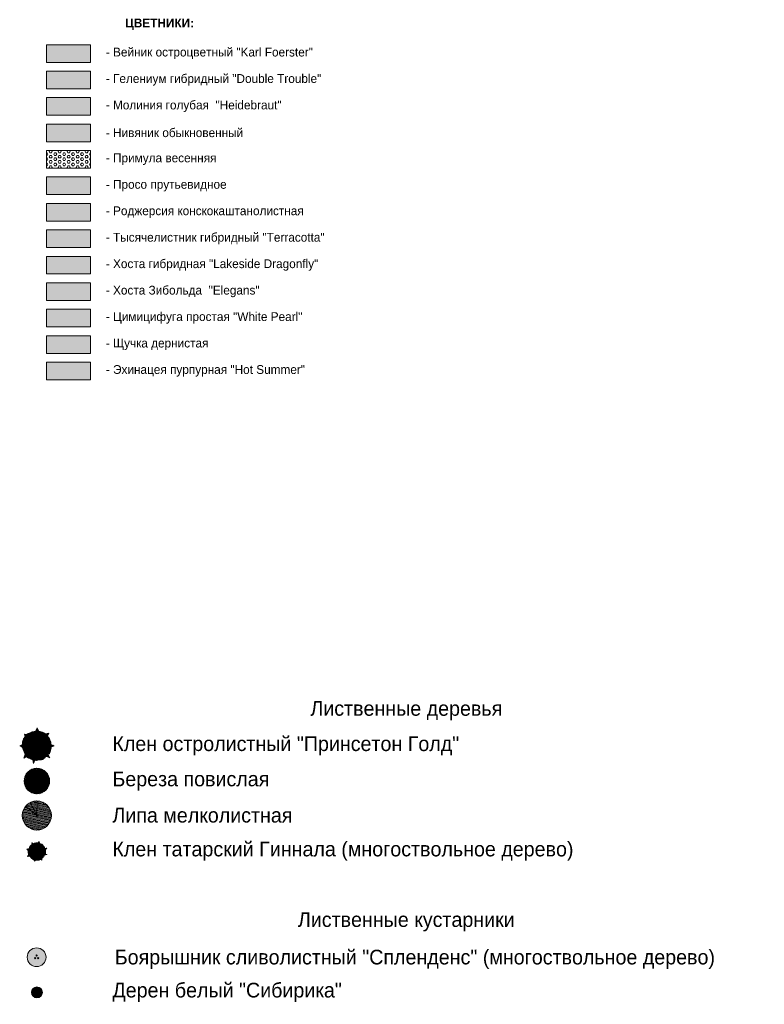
# Model space of a CAD drawing. Header units: millimetres. Extents: x 4385 to 11928, y 17253 to 36963.
# Tile 186 of 256: x 5497 to 5624, y 18827 to 18994. Entities that reach past the tile are written whole.
import ezdxf

# ---------------------------------------------------------------- set-up
doc = ezdxf.new("R2010")
doc.units = ezdxf.units.MM
for name, color, linetype, lineweight, true_color in [('ОЗЕЛ_Ботаническая_Р$0$ГП_рамка', 7, 'Continuous', 15, 0x000000), ('ОЗЕЛ_Ботаническая_Р$0$ОЗЕЛ_растительность', 7, 'Continuous', 5, 0x000000), ('ОЗЕЛ_Ботаническая_Р$0$ОЗЕЛ_растительность_все блоки деревьев', 7, 'Continuous', 5, 0x000000), ('ОЗЕЛ_Ботаническая_Р$0$ОЗЕЛ_растительность_кустарники', 7, 'Continuous', 5, 0x000000)]:
    doc.layers.add(name, color=color, linetype=linetype, lineweight=lineweight, true_color=true_color)
doc.layers.add('ОЗЕЛ_Ботаническая_Р$0$ОЗЕЛ_растительность_заливка', color=7, linetype='Continuous', lineweight=0, true_color=0x000000, transparency=0.2)
doc.layers.add('ОЗЕЛ_Ботаническая_Р$0$Озел_цветники', color=7, linetype='Continuous', lineweight=0)
doc.styles.add('ОЗЕЛ_Ботаническая_Р$0$GENERATED_STYLE_1', font='GOTHIC.TTF')

# ---------------------------------------------------------------- blocks, each defined once
blk = doc.blocks.new('ОЗЕЛ_Ботаническая_Р$0$липа_мелколист')
at = {"layer": 'ОЗЕЛ_Ботаническая_Р$0$ОЗЕЛ_растительность', "true_color": 0x000000}
h = blk.add_hatch(color=18, dxfattribs=at)
h.dxf.hatch_style = 1
edge = h.paths.add_edge_path()
edge.add_arc((0, 0), 118, 0, 360)
at = {"layer": 'ОЗЕЛ_Ботаническая_Р$0$ОЗЕЛ_растительность_заливка', "true_color": 0x4e6426, "transparency": 33554687}
h = blk.add_hatch(dxfattribs=at)
h.set_pattern_fill('ANSI31', color=59, scale=50, angle=-58.666, style=0)
edge = h.paths.add_edge_path()
edge.add_arc((0, 0), 2477, 0, 360)
at = {"layer": 'ОЗЕЛ_Ботаническая_Р$0$ОЗЕЛ_растительность'}
for q in [(-1094, 2225), (65, 2479), (-1914, 1577)]:
    blk.add_line((0, 0), q, dxfattribs=at)
blk.add_circle((0, 0), 2480, dxfattribs=at)
at = {"layer": 'ОЗЕЛ_Ботаническая_Р$0$ОЗЕЛ_растительность', "color": 18, "true_color": 0x000000}
blk.add_circle((0, 0), 118, dxfattribs=at)
at = {"layer": 'ОЗЕЛ_Ботаническая_Р$0$ОЗЕЛ_растительность'}
for centre, radius, start, end in [((-1671, 1596), 171, 141.9045, 225.41046), ((-1168, 1994), 169, 33.18683, 114.36278), ((-882, 2149), 157, 111.04598, 203.03121), ((-113, 2302), 176, 7.44291, 89.63277), ((224, 2304), 165, 80.70718, 173.00408), ((958, 2092), 176, 340.74428, 62.93413), ((1260, 1942), 165, 54.00855, 146.30544), ((-2280, 354), 179, 85.44909, 155.07714), ((-2224, 688), 152, 164.72202, 256.04427), ((-1882, 1303), 195, 61.96708, 134.61941), ((1753, 1496), 176, 315.21497, 37.40483), ((1962, 1230), 165, 28.47924, 120.77614), ((2274, 385), 176, 283.99374, 6.18359), ((2315, 50), 165, 357.25801, 89.5549), ((-2303, -317), 152, 189.08463, 280.40688), ((-2216, -644), 179, 109.81169, 179.43974), ((-1942, -1280), 152, 214.88125, 306.2035), ((-1722, -1537), 179, 135.60831, 205.23636), ((2085, -1033), 152, 335.19659, 66.51885), ((2195, -713), 179, 255.92366, 325.55171), ((-1026, -2084), 152, 244.65862, 335.98087), ((-707, -2197), 179, 165.38569, 235.01373), ((203, -2320), 152, 276.9122, 8.23445), ((533, -2245), 179, 197.63926, 267.26731), ((1247, -1966), 152, 304.25349, 35.57574), ((1506, -1748), 179, 224.98056, 294.60861)]:
    blk.add_arc(centre, radius, start, end, dxfattribs=at)
blk = doc.blocks.new('ОЗЕЛ_Ботаническая_Р$0$Дерен_белый_Сибирика')
at = {"layer": 'ОЗЕЛ_Ботаническая_Р$0$ОЗЕЛ_растительность', "transparency": 33554687}
h = blk.add_hatch(color=256, dxfattribs=at)
h.dxf.hatch_style = 1
edge = h.paths.add_edge_path()
edge.add_arc((0, 0), 50, 0, 360)
at = {"layer": 'ОЗЕЛ_Ботаническая_Р$0$ОЗЕЛ_растительность_заливка', "true_color": 0x6a9432, "transparency": 33554559}
h = blk.add_hatch(color=67, dxfattribs=at)
h.dxf.hatch_style = 1
edge = h.paths.add_edge_path()
edge.add_arc((0, 0), 930, 0, 360)
at = {"layer": 'ОЗЕЛ_Ботаническая_Р$0$ОЗЕЛ_растительность'}
for radius in [930, 50]:
    blk.add_circle((0, 0), radius, dxfattribs=at)
blk = doc.blocks.new('ОЗЕЛ_Ботаническая_Р$0$Береза_повислая')
at = {"layer": 'ОЗЕЛ_Ботаническая_Р$0$ОЗЕЛ_растительность', "true_color": 0x000000}
h = blk.add_hatch(color=18, dxfattribs=at)
h.dxf.hatch_style = 1
edge = h.paths.add_edge_path()
edge.add_arc((0, 0), 118, 0, 360)
at = {"layer": 'ОЗЕЛ_Ботаническая_Р$0$ОЗЕЛ_растительность_заливка', "true_color": 0x004712}
h = blk.add_hatch(dxfattribs=at)
h.set_pattern_fill('ANSI31', color=108, scale=50, angle=6)
edge = h.paths.add_edge_path()
edge.add_arc((0, 0), 2170, 0, 360)
at = {"layer": 'ОЗЕЛ_Ботаническая_Р$0$ОЗЕЛ_растительность'}
blk.add_circle((0, 0), 2170, dxfattribs=at)
at = {"layer": 'ОЗЕЛ_Ботаническая_Р$0$ОЗЕЛ_растительность', "color": 18, "true_color": 0x000000}
blk.add_circle((0, 0), 118, dxfattribs=at)
for radius, start, end in [(1881, 219.06185, 349.98512), (1736, 270.19162, 333.27467)]:
    blk.add_arc((0, 0), radius, start, end, dxfattribs=at)
blk = doc.blocks.new('ОЗЕЛ_Ботаническая_Р$0$Боярышник_слив_Спленденс')
at = {"layer": 'ОЗЕЛ_Ботаническая_Р$0$ОЗЕЛ_растительность', "transparency": 33554687}
h = blk.add_hatch(color=256, dxfattribs=at)
h.dxf.hatch_style = 1
edge = h.paths.add_edge_path()
edge.add_arc((260, -150), 100, 0, 360)
edge = h.paths.add_edge_path()
edge.add_arc((-260, -150), 100, 0, 360)
edge = h.paths.add_edge_path()
edge.add_arc((0, 300), 100, 0, 360)
at = {"layer": 'ОЗЕЛ_Ботаническая_Р$0$ОЗЕЛ_растительность_заливка', "true_color": 0xa3bf3b, "transparency": 33554559}
h = blk.add_hatch(color=55, dxfattribs=at)
h.dxf.hatch_style = 1
edge = h.paths.add_edge_path()
edge.add_arc((0, 0), 1600, 0, 360)
at = {"layer": 'ОЗЕЛ_Ботаническая_Р$0$ОЗЕЛ_растительность'}
for centre, radius in [((0, 0), 1600), ((0, 300), 100), ((-260, -150), 100), ((260, -150), 100)]:
    blk.add_circle(centre, radius, dxfattribs=at)
blk = doc.blocks.new('ОЗЕЛ_Ботаническая_Р$0$Клен_остр_Принцетон_Голд')
at = {"layer": 'ОЗЕЛ_Ботаническая_Р$0$ОЗЕЛ_растительность', "true_color": 0x000000}
h = blk.add_hatch(color=18, dxfattribs=at)
h.dxf.hatch_style = 1
edge = h.paths.add_edge_path()
edge.add_arc((0, 0), 97.6, 0, 360)
at = {"layer": 'ОЗЕЛ_Ботаническая_Р$0$ОЗЕЛ_растительность_заливка', "linetype": 'Continuous', "true_color": 0x4c7b3d, "transparency": 33554687}
h = blk.add_hatch(dxfattribs=at)
h.set_pattern_fill('ANSI31', color=87, scale=50, angle=-90, style=0)
h.paths.add_polyline_path([(2420, -270), (2919, -27), (2403, 194), (2387, 309), (2395, 408), (2395, 499), (2371, 606), (2289, 751), (2207, 1040), (2125, 1154), (2035, 1314), (1945, 1421), (1797, 1581), (2027, 2114), (1470, 1977), (1363, 2046), (1273, 2137), (1175, 2160), (995, 2259), (905, 2290), (749, 2328), (577, 2389), (430, 2404), (323, 2396), (70, 3021), (-217, 2381), (-389, 2427), (-446, 2358), (-594, 2351), (-618, 2351), (-749, 2335), (-798, 2312), (-839, 2290), (-905, 2274), (-970, 2244), (-1020, 2229), (-1118, 2183), (-1224, 2130), (-1282, 2114), (-1355, 2084), (-1462, 2046), (-1576, 1970), (-1642, 1931), (-1683, 1893), (-2133, 1954), (-1994, 1543), (-2010, 1512), (-2027, 1490), (-2043, 1436), (-2092, 1398), (-2133, 1330), (-2207, 1231), (-2256, 1139), (-2297, 1002), (-2346, 956), (-2412, 827), (-2436, 728), (-2453, 575), (-2461, 446), (-2453, 210), (-2461, 202), (-2919, -42), (-2494, -255), (-2469, -324), (-2453, -377), (-2395, -499), (-2354, -598), (-2313, -712), (-2281, -804), (-2199, -918), (-2133, -1162), (-2092, -1231), (-1986, -1451), (-1978, -1459), (-2215, -2122), (-1765, -1825), (-1724, -1901), (-1650, -1947), (-1568, -2031), (-1372, -2122), (-1151, -2198), (-979, -2290), (-848, -2366), (-733, -2404), (-676, -2419), (-577, -3021), (-323, -2457), (-135, -2503), (-86, -2511), (45, -2488), (151, -2488), (373, -2419), (545, -2396), (766, -2396), (995, -2373), (1118, -2312), (1200, -2213), (1273, -2145), (1437, -1977), (1617, -1863), (1716, -1832), (2199, -2053), (1912, -1543), (1994, -1436), (2084, -1391), (2166, -1337), (2199, -1253), (2232, -1200), (2264, -1071), (2313, -903), (2346, -728), (2379, -598), (2403, -469), (2395, -324), (2412, -278), (2395, -324), (2403, -301)])
at = {"layer": 'ОЗЕЛ_Ботаническая_Р$0$ОЗЕЛ_растительность'}
for p, q in [((-1599, -529), (0, 0)), ((0, 0), (-849, -843)), ((575, 1391), (0, 0)), ((0, 0), (605, 954)), ((282, -1889), (0, 0)), ((0, 0), (429, -1130)), ((304, 592), (575, 1391)), ((605, 954), (304, 592)), ((-563, -433), (-1599, -529)), ((-849, -843), (-563, -433)), ((186, -830), (282, -1889)), ((429, -1130), (186, -830))]:
    blk.add_line(p, q, dxfattribs=at)
blk.add_lwpolyline([(2420, -270), (2919, -27), (2403, 194), (2387, 309), (2395, 408), (2395, 499), (2371, 606), (2289, 751), (2207, 1040), (2125, 1154), (2035, 1314), (1945, 1421), (1797, 1581), (2027, 2114), (1470, 1977), (1363, 2046), (1273, 2137), (1175, 2160), (995, 2259), (905, 2290), (749, 2328), (577, 2389), (430, 2404), (323, 2396), (70, 3021), (-217, 2381), (-389, 2427), (-446, 2358), (-594, 2351), (-618, 2351), (-749, 2335), (-798, 2312), (-839, 2290), (-905, 2274), (-970, 2244), (-1020, 2229), (-1118, 2183), (-1224, 2130), (-1282, 2114), (-1355, 2084), (-1462, 2046), (-1576, 1970), (-1642, 1931), (-1683, 1893), (-2133, 1954), (-1994, 1543), (-2010, 1512), (-2027, 1490), (-2043, 1436), (-2092, 1398), (-2133, 1330), (-2207, 1231), (-2256, 1139), (-2297, 1002), (-2346, 956), (-2412, 827), (-2436, 728), (-2453, 575), (-2461, 446), (-2453, 210), (-2461, 202), (-2919, -42), (-2494, -255), (-2469, -324), (-2453, -377), (-2395, -499), (-2354, -598), (-2313, -712), (-2281, -804), (-2199, -918), (-2133, -1162), (-2092, -1231), (-1986, -1451), (-1978, -1459), (-2215, -2122), (-1765, -1825), (-1724, -1901), (-1650, -1947), (-1568, -2031), (-1372, -2122), (-1151, -2198), (-979, -2290), (-848, -2366), (-733, -2404), (-676, -2419), (-577, -3021), (-323, -2457), (-135, -2503), (-86, -2511), (45, -2488), (151, -2488), (373, -2419), (545, -2396), (766, -2396), (995, -2373), (1118, -2312), (1200, -2213), (1273, -2145), (1437, -1977), (1617, -1863), (1716, -1832), (2199, -2053), (1912, -1543), (1994, -1436), (2084, -1391), (2166, -1337), (2199, -1253), (2232, -1200), (2264, -1071), (2313, -903), (2346, -728), (2379, -598), (2403, -469), (2395, -324), (2412, -278), (2395, -324), (2403, -301)], close=True, dxfattribs=at)
at = {"layer": 'ОЗЕЛ_Ботаническая_Р$0$ОЗЕЛ_растительность', "color": 18, "true_color": 0x000000}
blk.add_circle((0, 0), 97.6, dxfattribs=at)
blk = doc.blocks.new('ОЗЕЛ_Ботаническая_Р$0$Клен_Гиннала')
at = {"layer": 'ОЗЕЛ_Ботаническая_Р$0$ОЗЕЛ_растительность', "true_color": 0x000000, "transparency": 33554687}
h = blk.add_hatch(color=18, dxfattribs=at)
h.dxf.hatch_style = 1
edge = h.paths.add_edge_path()
edge.add_arc((159, -92), 61.1, 0, 360)
edge = h.paths.add_edge_path()
edge.add_arc((-159, -92), 61.1, 0, 360)
edge = h.paths.add_edge_path()
edge.add_arc((0, 183), 61.1, 0, 360)
at = {"layer": 'ОЗЕЛ_Ботаническая_Р$0$ОЗЕЛ_растительность_заливка', "linetype": 'Continuous', "true_color": 0x4e6426, "transparency": 33554585}
h = blk.add_hatch(dxfattribs=at)
h.set_pattern_fill('ANSI31', color=59, scale=50, style=0)
h.paths.add_polyline_path([(-577, 1334), (-847, 1521), (-812, 1192), (-866, 1150), (-919, 1126), (-966, 1099), (-1014, 1056), (-1065, 972), (-1190, 846), (-1226, 771), (-1282, 678), (-1311, 601), (-1351, 479), (-1692, 443), (-1460, 196), (-1465, 121), (-1486, 49), (-1469, -9), (-1468, -130), (-1458, -185), (-1432, -276), (-1414, -383), (-1379, -463), (-1345, -515), (-1593, -827), (-1181, -789), (-1154, -891), (-1103, -901), (-1056, -974), (-1049, -987), (-1003, -1050), (-977, -1069), (-954, -1083), (-927, -1113), (-892, -1138), (-870, -1158), (-818, -1196), (-760, -1235), (-736, -1260), (-699, -1290), (-648, -1333), (-576, -1370), (-538, -1393), (-506, -1403), (-407, -1653), (-236, -1462), (-215, -1462), (-199, -1464), (-167, -1457), (-133, -1471), (-86, -1472), (-13, -1481), (48, -1480), (130, -1462), (168, -1474), (254, -1470), (312, -1454), (395, -1419), (464, -1385), (583, -1313), (590, -1315), (848, -1481), (834, -1200), (863, -1167), (885, -1144), (932, -1079), (971, -1029), (1018, -975), (1055, -932), (1091, -857), (1197, -752), (1221, -711), (1304, -593), (1305, -586), (1715, -517), (1432, -371), (1459, -328), (1462, -277), (1481, -211), (1471, -83), (1447, 53), (1444, 168), (1446, 257), (1432, 327), (1423, 361), (1705, 586), (1341, 554), (1310, 664), (1300, 691), (1250, 752), (1220, 807), (1121, 901), (1059, 983), (995, 1097), (917, 1208), (850, 1254), (776, 1267), (719, 1286), (585, 1322), (475, 1381), (430, 1423), (405, 1736), (225, 1441), (146, 1452), (96, 1485), (45, 1512), (-7, 1505), (-44, 1506), (-120, 1485), (-221, 1462), (-321, 1429), (-397, 1408), (-470, 1383), (-543, 1337), (-571, 1332), (-543, 1337), (-557, 1335)])
at = {"layer": 'ОЗЕЛ_Ботаническая_Р$0$ОЗЕЛ_растительность'}
for p, q in [((-1106, -132), (0, 0)), ((-834, 45), (-492, -18)), ((0, 0), (-834, 45)), ((-760, -1190), (0, 0)), ((0, 0), (-631, -634)), ((-404, -1038), (0, 0)), ((0, 0), (-165, -819)), ((94, 1242), (0, 0)), ((1116, 865), (0, 0)), ((0, 0), (453, 760)), ((0, 0), (574, 685)), ((1062, 334), (0, 0)), ((0, 0), (828, 110)), ((920, -840), (0, 0)), ((0, 0), (851, -243)), ((210, 482), (94, 1242)), ((453, 760), (210, 482)), ((468, 420), (1116, 865)), ((574, 685), (468, 420)), ((480, 109), (1062, 334)), ((828, 110), (480, 109)), ((-492, -18), (-1106, -132)), ((-376, -504), (-760, -1190)), ((-631, -634), (-376, -504)), ((-140, -472), (-404, -1038)), ((-165, -819), (-140, -472)), ((483, -206), (920, -840)), ((851, -243), (483, -206))]:
    blk.add_line(p, q, dxfattribs=at)
blk.add_lwpolyline([(-577, 1334), (-847, 1521), (-812, 1192), (-866, 1150), (-919, 1126), (-966, 1099), (-1014, 1056), (-1065, 972), (-1190, 846), (-1226, 771), (-1282, 678), (-1311, 601), (-1351, 479), (-1692, 443), (-1460, 196), (-1465, 121), (-1486, 49), (-1469, -9), (-1468, -130), (-1458, -185), (-1432, -276), (-1414, -383), (-1379, -463), (-1345, -515), (-1593, -827), (-1181, -789), (-1154, -891), (-1103, -901), (-1056, -974), (-1049, -987), (-1003, -1050), (-977, -1069), (-954, -1083), (-927, -1113), (-892, -1138), (-870, -1158), (-818, -1196), (-760, -1235), (-736, -1260), (-699, -1290), (-648, -1333), (-576, -1370), (-538, -1393), (-506, -1403), (-407, -1653), (-236, -1462), (-215, -1462), (-199, -1464), (-167, -1457), (-133, -1471), (-86, -1472), (-13, -1481), (48, -1480), (130, -1462), (168, -1474), (254, -1470), (312, -1454), (395, -1419), (464, -1385), (583, -1313), (590, -1315), (848, -1481), (834, -1200), (863, -1167), (885, -1144), (932, -1079), (971, -1029), (1018, -975), (1055, -932), (1091, -857), (1197, -752), (1221, -711), (1304, -593), (1305, -586), (1715, -517), (1432, -371), (1459, -328), (1462, -277), (1481, -211), (1471, -83), (1447, 53), (1444, 168), (1446, 257), (1432, 327), (1423, 361), (1705, 586), (1341, 554), (1310, 664), (1300, 691), (1250, 752), (1220, 807), (1121, 901), (1059, 983), (995, 1097), (917, 1208), (850, 1254), (776, 1267), (719, 1286), (585, 1322), (475, 1381), (430, 1423), (405, 1736), (225, 1441), (146, 1452), (96, 1485), (45, 1512), (-7, 1505), (-44, 1506), (-120, 1485), (-221, 1462), (-321, 1429), (-397, 1408), (-470, 1383), (-543, 1337), (-571, 1332), (-543, 1337), (-557, 1335)], close=True, dxfattribs=at)
at = {"layer": 'ОЗЕЛ_Ботаническая_Р$0$ОЗЕЛ_растительность', "color": 18, "true_color": 0x000000, "transparency": 33554687}
for centre in [(0, 183), (-159, -92), (159, -92)]:
    blk.add_circle(centre, 61.1, dxfattribs=at)
blk = doc.blocks.new('ОЗЕЛ_Ботаническая_Р')
at = {"layer": 'ОЗЕЛ_Ботаническая_Р$0$Озел_цветники', "true_color": 0xd4ce8c}
h = blk.add_hatch(color=53, dxfattribs=at)
h.dxf.hatch_style = 1
h.paths.add_polyline_path([(5501.43, 18990.2), (5508.93, 18990.2), (5508.93, 18987.2), (5501.43, 18987.2)])
at = {"layer": 'ОЗЕЛ_Ботаническая_Р$0$Озел_цветники', "true_color": 0xf8d731}
h = blk.add_hatch(color=40, dxfattribs=at)
h.dxf.hatch_style = 1
h.paths.add_polyline_path([(5501.43, 18985.7), (5508.93, 18985.7), (5508.93, 18982.7), (5501.43, 18982.7)])
at = {"layer": 'ОЗЕЛ_Ботаническая_Р$0$Озел_цветники'}
h = blk.add_hatch(color=62, dxfattribs=at)
h.dxf.hatch_style = 1
h.paths.add_polyline_path([(5501.43, 18981.2), (5508.93, 18981.2), (5508.93, 18978.2), (5501.43, 18978.2)])
at = {"layer": 'ОЗЕЛ_Ботаническая_Р$0$Озел_цветники', "true_color": 0xe6debc}
h = blk.add_hatch(color=254, dxfattribs=at)
h.dxf.hatch_style = 1
h.paths.add_polyline_path([(5501.43, 18976.7), (5508.93, 18976.7), (5508.93, 18973.7), (5501.43, 18973.7)])
at = {"layer": 'ОЗЕЛ_Ботаническая_Р$0$Озел_цветники', "true_color": 0x000000}
h = blk.add_hatch(dxfattribs=at)
h.set_pattern_fill('HEX', color=18, scale=0.08)
h.set_pattern_definition([(0, (-2268.85583, 267.28535), (0, 0.439940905), [0.254, -0.508]), (120, (-2268.85583, 267.28535), (-0.381, -0.219970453), [0.254, -0.508]), (60, (-2268.60183, 267.28535), (-0.381, 0.219970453), [0.254, -0.508])])
h.paths.add_polyline_path([(5501.43, 18972.2), (5508.93, 18972.2), (5508.93, 18969.2), (5501.43, 18969.2)])
at = {"layer": 'ОЗЕЛ_Ботаническая_Р$0$Озел_цветники', "true_color": 0x9e993d}
h = blk.add_hatch(color=55, dxfattribs=at)
h.dxf.hatch_style = 1
h.paths.add_polyline_path([(5501.43, 18967.7), (5508.93, 18967.7), (5508.93, 18964.7), (5501.43, 18964.7)])
at = {"layer": 'ОЗЕЛ_Ботаническая_Р$0$Озел_цветники', "true_color": 0xffcf9e}
h = blk.add_hatch(color=31, dxfattribs=at)
h.dxf.hatch_style = 1
h.paths.add_polyline_path([(5501.43, 18963.2), (5508.93, 18963.2), (5508.93, 18960.2), (5501.43, 18960.2)])
at = {"layer": 'ОЗЕЛ_Ботаническая_Р$0$Озел_цветники'}
h = blk.add_hatch(color=40, dxfattribs=at)
h.dxf.hatch_style = 1
h.paths.add_polyline_path([(5501.43, 18958.7), (5508.93, 18958.7), (5508.93, 18955.7), (5501.43, 18955.7)])
at = {"layer": 'ОЗЕЛ_Ботаническая_Р$0$Озел_цветники', "true_color": 0xa4db00}
h = blk.add_hatch(color=62, dxfattribs=at)
h.dxf.hatch_style = 1
h.paths.add_polyline_path([(5501.43, 18954.2), (5508.93, 18954.2), (5508.93, 18951.2), (5501.43, 18951.2)])
at = {"layer": 'ОЗЕЛ_Ботаническая_Р$0$Озел_цветники'}
h = blk.add_hatch(color=133, dxfattribs=at)
h.dxf.hatch_style = 1
h.paths.add_polyline_path([(5501.43, 18949.7), (5508.93, 18949.7), (5508.93, 18946.7), (5501.43, 18946.7)])
at = {"layer": 'ОЗЕЛ_Ботаническая_Р$0$Озел_цветники', "true_color": 0x9898cc}
h = blk.add_hatch(color=253, dxfattribs=at)
h.dxf.hatch_style = 1
h.paths.add_polyline_path([(5501.43, 18945.2), (5508.93, 18945.2), (5508.93, 18942.2), (5501.43, 18942.2)])
at = {"layer": 'ОЗЕЛ_Ботаническая_Р$0$Озел_цветники', "true_color": 0xab8854}
h = blk.add_hatch(color=45, dxfattribs=at)
h.dxf.hatch_style = 1
h.paths.add_polyline_path([(5501.43, 18940.7), (5508.93, 18940.7), (5508.93, 18937.7), (5501.43, 18937.7)])
at = {"layer": 'ОЗЕЛ_Ботаническая_Р$0$Озел_цветники', "true_color": 0xc23000}
h = blk.add_hatch(color=22, dxfattribs=at)
h.dxf.hatch_style = 1
h.paths.add_polyline_path([(5501.43, 18936.2), (5508.93, 18936.2), (5508.93, 18933.2), (5501.43, 18933.2)])
at = {"layer": 'ОЗЕЛ_Ботаническая_Р$0$ГП_рамка'}
for points in [[(5501.43, 18990.2), (5508.93, 18990.2), (5508.93, 18987.2), (5501.43, 18987.2)], [(5501.43, 18985.7), (5508.93, 18985.7), (5508.93, 18982.7), (5501.43, 18982.7)], [(5501.43, 18981.2), (5508.93, 18981.2), (5508.93, 18978.2), (5501.43, 18978.2)], [(5501.43, 18976.7), (5508.93, 18976.7), (5508.93, 18973.7), (5501.43, 18973.7)], [(5501.43, 18972.2), (5508.93, 18972.2), (5508.93, 18969.2), (5501.43, 18969.2)], [(5501.43, 18967.7), (5508.93, 18967.7), (5508.93, 18964.7), (5501.43, 18964.7)], [(5501.43, 18963.2), (5508.93, 18963.2), (5508.93, 18960.2), (5501.43, 18960.2)], [(5501.43, 18958.7), (5508.93, 18958.7), (5508.93, 18955.7), (5501.43, 18955.7)], [(5501.43, 18954.2), (5508.93, 18954.2), (5508.93, 18951.2), (5501.43, 18951.2)], [(5501.43, 18949.7), (5508.93, 18949.7), (5508.93, 18946.7), (5501.43, 18946.7)], [(5501.43, 18945.2), (5508.93, 18945.2), (5508.93, 18942.2), (5501.43, 18942.2)], [(5501.43, 18940.7), (5508.93, 18940.7), (5508.93, 18937.7), (5501.43, 18937.7)], [(5501.43, 18936.2), (5508.93, 18936.2), (5508.93, 18933.2), (5501.43, 18933.2)]]:
    blk.add_lwpolyline(points, close=True, dxfattribs=at)
at = {"layer": 'ОЗЕЛ_Ботаническая_Р$0$ОЗЕЛ_растительность_все блоки деревьев', "xscale": 0.001, "yscale": 0.001, "zscale": 0.001}
for name, p in [('ОЗЕЛ_Ботаническая_Р$0$Клен_остр_Принцетон_Голд', (5499.79, 18870.97)), ('ОЗЕЛ_Ботаническая_Р$0$Береза_повислая', (5499.79, 18864.94)), ('ОЗЕЛ_Ботаническая_Р$0$липа_мелколист', (5499.79, 18859.08)), ('ОЗЕЛ_Ботаническая_Р$0$Клен_Гиннала', (5499.79, 18852.94))]:
    blk.add_blockref(name, p, dxfattribs=at)
at = {"layer": 'ОЗЕЛ_Ботаническая_Р$0$ОЗЕЛ_растительность_кустарники', "xscale": 0.001, "yscale": 0.001, "zscale": 0.001}
for name, p in [('ОЗЕЛ_Ботаническая_Р$0$Боярышник_слив_Спленденс', (5499.75, 18834.97)), ('ОЗЕЛ_Ботаническая_Р$0$Дерен_белый_Сибирика', (5499.79, 18828.99))]:
    blk.add_blockref(name, p, dxfattribs=at)
at = {"layer": 'ОЗЕЛ_Ботаническая_Р$0$ГП_рамка', "style": 'ОЗЕЛ_Ботаническая_Р$0$GENERATED_STYLE_1'}
for s, insert, char_height, width, attachment_point in [('\\pxqc;{\\fCentury Gothic|b1|i0|c204|p34;ЦВЕТНИКИ:}', (5490.23, 18993.68), 1.5, 60.8763, 4), ('- Вейник остроцветный "Karl Foerster"', (5511.52, 18988.72), 1.5, 53.9889, 4), ('- Гелениум гибридный "Double Trouble"', (5511.52, 18984.22), 1.5, 53.9889, 4), ('- Молиния голубая  "Heidebraut"', (5511.52, 18979.72), 1.5, 53.9889, 4), ('- Нивяник обыкновенный', (5511.52, 18975.22), 1.5, 53.9889, 4), ('- Примула весенняя', (5511.52, 18970.72), 1.5, 53.9889, 4), ('- Просо прутьевидное', (5511.52, 18966.22), 1.5, 53.9889, 4), ('- Роджерсия конскокаштанолистная', (5511.52, 18961.72), 1.5, 60.2187, 4), ('- Тысячелистник гибридный "Terracotta"', (5511.52, 18957.22), 1.5, 53.9889, 4), ('- Хоста гибридная "Lakeside Dragonfly"', (5511.52, 18952.72), 1.5, 53.9889, 4), ('- Хоста Зибольда  "Elegans"', (5511.52, 18948.22), 1.5, 53.9889, 4), ('- Цимицифуга простая "White Pearl"', (5511.52, 18943.72), 1.5, 53.9889, 4), ('- Щучка дернистая', (5511.52, 18939.22), 1.5, 53.9889, 4), ('- Эхинацея пурпурная "Hot Summer"', (5511.52, 18934.72), 1.5, 53.9889, 4), ('\\pxqc;Лиственные деревья', (5562.64, 18876.92), 2.5, 105, 5), ('\\pxl1,ql;Клен остролистный "Принсетон Голд"', (5562.64, 18870.92), 2.5, 105, 5), ('\\pxl1,ql;Береза повислая', (5562.64, 18864.92), 2.5, 105, 5), ('\\pxl1,ql;Липа мелколистная', (5562.64, 18859.12), 2.5, 105, 5), ('\\pxl1,ql;Клен татарский Гиннала (многоствольное дерево)', (5562.64, 18853), 2.5, 105, 5), ('\\pxqc;Лиственные кустарники', (5562.64, 18841), 2.5, 105, 5), ('\\pxl1,ql;Боярышник сливолистный "Спленденс" (многоствольное дерево)', (5570.81, 18834.62), 2.5, 120.5452, 5), ('\\pxl1,ql;Дерен белый "Сибирика"', (5562.64, 18829), 2.5, 105, 5)]:
    blk.add_mtext(s, dxfattribs=dict(at, insert=insert, char_height=char_height, width=width, attachment_point=attachment_point))

msp = doc.modelspace()

# ---------------------------------------------------------------- block references
msp.add_blockref('ОЗЕЛ_Ботаническая_Р', (0, 0))

doc.saveas('drawing.dxf')
